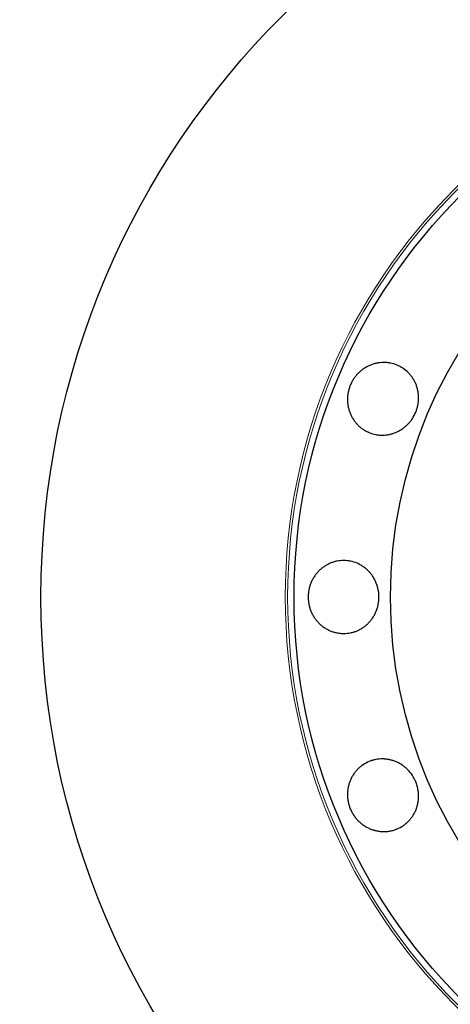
# Model space of a CAD drawing. Header units: inches. Extents: x 0 to 23760, y -13 to 16800.
# Tile 49 of 223: x 6547 to 6583, y 6533 to 6614. Entities that reach past the tile are written whole.
import ezdxf

# ---------------------------------------------------------------- set-up
doc = ezdxf.new("R2010")
doc.units = ezdxf.units.IN
doc.layers.add('254', color=7, linetype='Continuous', true_color=0xffffff)

msp = doc.modelspace()

# ---------------------------------------------------------------- linework, layer by layer
at = {"layer": '254', "color": 2, "linetype": 'Continuous', "lineweight": 25}
for radius in [100, 67.5, 46.681, 38.75]:
    msp.add_circle((6616.739, 6566.235), radius, dxfattribs=at)
at = {"layer": '254', "color": 110, "linetype": 'Continuous', "lineweight": 13}
for radius in [47.403, 47.21]:
    msp.add_circle((6616.739, 6566.235), radius, dxfattribs=at)
at = {"layer": '254', "color": 2, "linetype": 'Continuous', "lineweight": 25}
for points, knots in [([(6574.681, 6583.656), (6574.719, 6583.748), (6574.761, 6583.837), (6574.853, 6584.011), (6574.903, 6584.095), (6575.012, 6584.258), (6575.07, 6584.337), (6575.147, 6584.433), (6575.163, 6584.452), (6575.195, 6584.49), (6575.211, 6584.509), (6575.261, 6584.564), (6575.294, 6584.6), (6575.398, 6584.704), (6575.47, 6584.77), (6575.62, 6584.895), (6575.697, 6584.954), (6575.818, 6585.036), (6575.859, 6585.063), (6575.942, 6585.114), (6575.985, 6585.139), (6576.113, 6585.21), (6576.2, 6585.252), (6576.378, 6585.328), (6576.559, 6585.395), (6576.745, 6585.443), (6576.887, 6585.473), (6576.935, 6585.482), (6577.03, 6585.498), (6577.078, 6585.504), (6577.221, 6585.52), (6577.316, 6585.526), (6577.507, 6585.529), (6577.602, 6585.525), (6577.745, 6585.513), (6577.792, 6585.507), (6577.864, 6585.497), (6577.887, 6585.493), (6577.935, 6585.485), (6577.958, 6585.481), (6578.17, 6585.439), (6578.351, 6585.383), (6578.614, 6585.274), (6578.7, 6585.234), (6578.806, 6585.178), (6578.827, 6585.166), (6578.869, 6585.142), (6578.931, 6585.106), (6579.151, 6584.966), (6579.333, 6584.815), (6579.499, 6584.643), (6579.532, 6584.608), (6579.579, 6584.554), (6579.595, 6584.536), (6579.626, 6584.499), (6579.641, 6584.48), (6579.716, 6584.386), (6579.771, 6584.308), (6579.875, 6584.148), (6579.923, 6584.065), (6580.011, 6583.894), (6580.052, 6583.806), (6580.123, 6583.625), (6580.154, 6583.533), (6580.207, 6583.347), (6580.229, 6583.253), (6580.264, 6583.062), (6580.277, 6582.966), (6580.29, 6582.82), (6580.293, 6582.771), (6580.297, 6582.672), (6580.298, 6582.623), (6580.296, 6582.378), (6580.275, 6582.184), (6580.225, 6581.945), (6580.214, 6581.897), (6580.189, 6581.801), (6580.176, 6581.754), (6580.132, 6581.612), (6580.098, 6581.519), (6579.985, 6581.247), (6579.895, 6581.073), (6579.759, 6580.866), (6579.731, 6580.825), (6579.673, 6580.745), (6579.583, 6580.628), (6579.486, 6580.519), (6579.349, 6580.38), (6579.278, 6580.314), (6579.166, 6580.22), (6579.128, 6580.19), (6579.05, 6580.131), (6579.01, 6580.102), (6578.889, 6580.018), (6578.724, 6579.916), (6578.552, 6579.83), (6578.375, 6579.753), (6578.285, 6579.72), (6578.17, 6579.683), (6578.146, 6579.676), (6578.1, 6579.662), (6578.03, 6579.643), (6577.96, 6579.626), (6577.819, 6579.596), (6577.725, 6579.58), (6577.536, 6579.558), (6577.441, 6579.552), (6577.297, 6579.55), (6577.249, 6579.55), (6577.177, 6579.553), (6577.153, 6579.554), (6577.105, 6579.557), (6576.986, 6579.566), (6576.868, 6579.583), (6576.59, 6579.638), (6576.409, 6579.693), (6576.209, 6579.776), (6576.187, 6579.785), (6576.144, 6579.805), (6576.078, 6579.834), (6575.93, 6579.909), (6575.726, 6580.031), (6575.574, 6580.145), (6575.464, 6580.236), (6575.428, 6580.268), (6575.357, 6580.334), (6575.322, 6580.367), (6575.222, 6580.47), (6575.159, 6580.542), (6575.039, 6580.692), (6574.983, 6580.769), (6574.905, 6580.89), (6574.879, 6580.931), (6574.843, 6580.994), (6574.831, 6581.015), (6574.807, 6581.057), (6574.795, 6581.079), (6574.739, 6581.187), (6574.698, 6581.275), (6574.627, 6581.454), (6574.564, 6581.636), (6574.519, 6581.825), (6574.492, 6581.969), (6574.484, 6582.018), (6574.47, 6582.115), (6574.464, 6582.164), (6574.451, 6582.31), (6574.447, 6582.408), (6574.448, 6582.602), (6574.453, 6582.7), (6574.468, 6582.846), (6574.478, 6582.919), (6574.49, 6582.992), (6574.498, 6583.041), (6574.503, 6583.065), (6574.528, 6583.187), (6574.552, 6583.282), (6574.595, 6583.424), (6574.61, 6583.471), (6574.644, 6583.564), (6574.662, 6583.61), (6574.681, 6583.656)], [0, 0, 0, 0, 0.015625, 0.015625, 0.03125, 0.03125, 0.046875, 0.046875, 0.050781, 0.050781, 0.054688, 0.054688, 0.0625, 0.0625, 0.078125, 0.078125, 0.09375, 0.09375, 0.101563, 0.101563, 0.109375, 0.109375, 0.125, 0.125, 0.140625, 0.15625, 0.15625, 0.164063, 0.164063, 0.171875, 0.171875, 0.1875, 0.1875, 0.203125, 0.203125, 0.210938, 0.210938, 0.214844, 0.214844, 0.21875, 0.21875, 0.25, 0.25, 0.265625, 0.265625, 0.269531, 0.269531, 0.273438, 0.28125, 0.3125, 0.3125, 0.320313, 0.320313, 0.324219, 0.324219, 0.328125, 0.328125, 0.34375, 0.34375, 0.359375, 0.359375, 0.375, 0.375, 0.390625, 0.390625, 0.40625, 0.40625, 0.421875, 0.421875, 0.429688, 0.429688, 0.4375, 0.4375, 0.46875, 0.46875, 0.476563, 0.476563, 0.484375, 0.484375, 0.5, 0.5, 0.53125, 0.53125, 0.539063, 0.539063, 0.546875, 0.5625, 0.5625, 0.578125, 0.578125, 0.585938, 0.585938, 0.59375, 0.59375, 0.609375, 0.625, 0.625, 0.640625, 0.640625, 0.644531, 0.644531, 0.648438, 0.65625, 0.65625, 0.671875, 0.671875, 0.6875, 0.6875, 0.695313, 0.695313, 0.699219, 0.699219, 0.703125, 0.71875, 0.71875, 0.75, 0.75, 0.753906, 0.753906, 0.757813, 0.765625, 0.78125, 0.796875, 0.796875, 0.804688, 0.804688, 0.8125, 0.8125, 0.828125, 0.828125, 0.84375, 0.84375, 0.851563, 0.851563, 0.855469, 0.855469, 0.859375, 0.859375, 0.875, 0.875, 0.890625, 0.90625, 0.90625, 0.914063, 0.914063, 0.921875, 0.921875, 0.9375, 0.9375, 0.953125, 0.953125, 0.960938, 0.964844, 0.964844, 0.96875, 0.96875, 0.984375, 0.984375, 0.992188, 0.992188, 1, 1, 1, 1]), ([(6571.215, 6566.235), (6571.215, 6566.335), (6571.22, 6566.433), (6571.239, 6566.629), (6571.253, 6566.726), (6571.291, 6566.918), (6571.314, 6567.013), (6571.349, 6567.132), (6571.356, 6567.155), (6571.371, 6567.202), (6571.379, 6567.226), (6571.404, 6567.296), (6571.421, 6567.342), (6571.477, 6567.478), (6571.518, 6567.567), (6571.609, 6567.739), (6571.658, 6567.823), (6571.738, 6567.945), (6571.766, 6567.986), (6571.823, 6568.065), (6571.853, 6568.104), (6571.944, 6568.219), (6572.009, 6568.291), (6572.144, 6568.429), (6572.285, 6568.56), (6572.439, 6568.676), (6572.559, 6568.758), (6572.599, 6568.785), (6572.682, 6568.836), (6572.723, 6568.86), (6572.849, 6568.93), (6572.935, 6568.972), (6573.11, 6569.047), (6573.199, 6569.08), (6573.336, 6569.123), (6573.382, 6569.136), (6573.452, 6569.154), (6573.475, 6569.159), (6573.522, 6569.17), (6573.546, 6569.175), (6573.757, 6569.218), (6573.946, 6569.235), (6574.23, 6569.235), (6574.325, 6569.231), (6574.445, 6569.219), (6574.468, 6569.217), (6574.516, 6569.211), (6574.587, 6569.201), (6574.844, 6569.156), (6575.07, 6569.086), (6575.289, 6568.991), (6575.333, 6568.971), (6575.397, 6568.939), (6575.419, 6568.928), (6575.462, 6568.906), (6575.483, 6568.895), (6575.588, 6568.836), (6575.669, 6568.786), (6575.826, 6568.677), (6575.903, 6568.619), (6576.049, 6568.495), (6576.12, 6568.429), (6576.256, 6568.289), (6576.32, 6568.216), (6576.44, 6568.064), (6576.496, 6567.986), (6576.601, 6567.823), (6576.65, 6567.739), (6576.718, 6567.609), (6576.74, 6567.565), (6576.781, 6567.476), (6576.801, 6567.431), (6576.893, 6567.203), (6576.947, 6567.016), (6576.993, 6566.776), (6577.001, 6566.727), (6577.015, 6566.63), (6577.02, 6566.581), (6577.034, 6566.432), (6577.038, 6566.334), (6577.038, 6566.039), (6577.021, 6565.844), (6576.975, 6565.601), (6576.965, 6565.552), (6576.942, 6565.456), (6576.904, 6565.314), (6576.855, 6565.175), (6576.782, 6564.995), (6576.741, 6564.907), (6576.674, 6564.777), (6576.65, 6564.734), (6576.601, 6564.65), (6576.575, 6564.608), (6576.496, 6564.485), (6576.383, 6564.327), (6576.256, 6564.182), (6576.122, 6564.043), (6576.052, 6563.978), (6575.959, 6563.899), (6575.941, 6563.884), (6575.903, 6563.854), (6575.846, 6563.809), (6575.787, 6563.767), (6575.669, 6563.685), (6575.588, 6563.634), (6575.421, 6563.542), (6575.336, 6563.499), (6575.204, 6563.443), (6575.16, 6563.425), (6575.092, 6563.4), (6575.07, 6563.391), (6575.024, 6563.376), (6574.91, 6563.339), (6574.795, 6563.309), (6574.517, 6563.253), (6574.328, 6563.235), (6574.113, 6563.235), (6574.089, 6563.236), (6574.041, 6563.237), (6573.969, 6563.239), (6573.803, 6563.251), (6573.569, 6563.286), (6573.385, 6563.333), (6573.248, 6563.375), (6573.202, 6563.391), (6573.112, 6563.424), (6573.067, 6563.442), (6572.935, 6563.499), (6572.849, 6563.541), (6572.681, 6563.634), (6572.6, 6563.684), (6572.481, 6563.765), (6572.442, 6563.794), (6572.384, 6563.837), (6572.365, 6563.852), (6572.327, 6563.882), (6572.308, 6563.898), (6572.214, 6563.976), (6572.143, 6564.042), (6572.008, 6564.18), (6571.881, 6564.324), (6571.767, 6564.482), (6571.686, 6564.604), (6571.661, 6564.646), (6571.611, 6564.731), (6571.587, 6564.774), (6571.518, 6564.904), (6571.477, 6564.992), (6571.404, 6565.173), (6571.371, 6565.265), (6571.329, 6565.405), (6571.31, 6565.477), (6571.293, 6565.549), (6571.282, 6565.597), (6571.277, 6565.621), (6571.254, 6565.743), (6571.239, 6565.841), (6571.225, 6565.988), (6571.221, 6566.037), (6571.217, 6566.136), (6571.215, 6566.186), (6571.215, 6566.235)], [0, 0, 0, 0, 0.015625, 0.015625, 0.03125, 0.03125, 0.046875, 0.046875, 0.050781, 0.050781, 0.054688, 0.054688, 0.0625, 0.0625, 0.078125, 0.078125, 0.09375, 0.09375, 0.101563, 0.101563, 0.109375, 0.109375, 0.125, 0.125, 0.140625, 0.15625, 0.15625, 0.164063, 0.164063, 0.171875, 0.171875, 0.1875, 0.1875, 0.203125, 0.203125, 0.210938, 0.210938, 0.214844, 0.214844, 0.21875, 0.21875, 0.25, 0.25, 0.265625, 0.265625, 0.269531, 0.269531, 0.273438, 0.28125, 0.3125, 0.3125, 0.320313, 0.320313, 0.324219, 0.324219, 0.328125, 0.328125, 0.34375, 0.34375, 0.359375, 0.359375, 0.375, 0.375, 0.390625, 0.390625, 0.40625, 0.40625, 0.421875, 0.421875, 0.429688, 0.429688, 0.4375, 0.4375, 0.46875, 0.46875, 0.476563, 0.476563, 0.484375, 0.484375, 0.5, 0.5, 0.53125, 0.53125, 0.539063, 0.539063, 0.546875, 0.5625, 0.5625, 0.578125, 0.578125, 0.585938, 0.585938, 0.59375, 0.59375, 0.609375, 0.625, 0.625, 0.640625, 0.640625, 0.644531, 0.644531, 0.648438, 0.65625, 0.65625, 0.671875, 0.671875, 0.6875, 0.6875, 0.695313, 0.695313, 0.699219, 0.699219, 0.703125, 0.71875, 0.71875, 0.75, 0.75, 0.753906, 0.753906, 0.757813, 0.765625, 0.78125, 0.796875, 0.796875, 0.804688, 0.804688, 0.8125, 0.8125, 0.828125, 0.828125, 0.84375, 0.84375, 0.851563, 0.851563, 0.855469, 0.855469, 0.859375, 0.859375, 0.875, 0.875, 0.890625, 0.90625, 0.90625, 0.914063, 0.914063, 0.921875, 0.921875, 0.9375, 0.9375, 0.953125, 0.953125, 0.960938, 0.964844, 0.964844, 0.96875, 0.96875, 0.984375, 0.984375, 0.992188, 0.992188, 1, 1, 1, 1]), ([(6574.681, 6548.814), (6574.642, 6548.906), (6574.609, 6548.999), (6574.552, 6549.187), (6574.528, 6549.282), (6574.489, 6549.474), (6574.474, 6549.571), (6574.461, 6549.693), (6574.459, 6549.718), (6574.455, 6549.767), (6574.453, 6549.792), (6574.449, 6549.866), (6574.448, 6549.915), (6574.447, 6550.063), (6574.451, 6550.16), (6574.469, 6550.354), (6574.482, 6550.45), (6574.509, 6550.594), (6574.519, 6550.642), (6574.542, 6550.737), (6574.554, 6550.785), (6574.595, 6550.926), (6574.627, 6551.017), (6574.699, 6551.197), (6574.779, 6551.371), (6574.877, 6551.538), (6574.956, 6551.659), (6574.984, 6551.699), (6575.04, 6551.778), (6575.069, 6551.816), (6575.159, 6551.929), (6575.222, 6552), (6575.355, 6552.137), (6575.425, 6552.202), (6575.535, 6552.294), (6575.572, 6552.323), (6575.63, 6552.366), (6575.649, 6552.381), (6575.689, 6552.408), (6575.708, 6552.422), (6575.887, 6552.542), (6576.055, 6552.631), (6576.318, 6552.74), (6576.408, 6552.772), (6576.522, 6552.807), (6576.545, 6552.814), (6576.591, 6552.827), (6576.66, 6552.845), (6576.916, 6552.902), (6577.151, 6552.923), (6577.39, 6552.92), (6577.438, 6552.918), (6577.51, 6552.913), (6577.534, 6552.911), (6577.582, 6552.907), (6577.606, 6552.904), (6577.725, 6552.89), (6577.819, 6552.875), (6578.006, 6552.835), (6578.099, 6552.81), (6578.282, 6552.752), (6578.372, 6552.718), (6578.551, 6552.641), (6578.638, 6552.598), (6578.807, 6552.503), (6578.889, 6552.452), (6579.049, 6552.342), (6579.126, 6552.283), (6579.238, 6552.189), (6579.275, 6552.157), (6579.348, 6552.09), (6579.383, 6552.056), (6579.555, 6551.881), (6579.677, 6551.729), (6579.812, 6551.525), (6579.838, 6551.483), (6579.888, 6551.398), (6579.912, 6551.355), (6579.981, 6551.223), (6580.023, 6551.134), (6580.135, 6550.861), (6580.194, 6550.674), (6580.245, 6550.432), (6580.254, 6550.383), (6580.269, 6550.286), (6580.276, 6550.237), (6580.291, 6550.091), (6580.297, 6549.993), (6580.298, 6549.799), (6580.294, 6549.702), (6580.282, 6549.556), (6580.276, 6549.508), (6580.263, 6549.411), (6580.255, 6549.362), (6580.229, 6549.218), (6580.185, 6549.029), (6580.123, 6548.846), (6580.053, 6548.667), (6580.013, 6548.579), (6579.957, 6548.472), (6579.946, 6548.45), (6579.923, 6548.408), (6579.887, 6548.344), (6579.849, 6548.283), (6579.771, 6548.162), (6579.716, 6548.085), (6579.597, 6547.935), (6579.534, 6547.864), (6579.435, 6547.761), (6579.4, 6547.727), (6579.348, 6547.678), (6579.33, 6547.662), (6579.294, 6547.63), (6579.203, 6547.552), (6579.108, 6547.481), (6578.872, 6547.323), (6578.705, 6547.234), (6578.506, 6547.151), (6578.483, 6547.143), (6578.439, 6547.125), (6578.372, 6547.1), (6578.213, 6547.048), (6577.984, 6546.99), (6577.795, 6546.963), (6577.653, 6546.95), (6577.605, 6546.947), (6577.508, 6546.943), (6577.46, 6546.942), (6577.316, 6546.944), (6577.221, 6546.95), (6577.031, 6546.972), (6576.936, 6546.987), (6576.795, 6547.017), (6576.748, 6547.028), (6576.678, 6547.046), (6576.654, 6547.052), (6576.608, 6547.066), (6576.584, 6547.073), (6576.468, 6547.109), (6576.377, 6547.143), (6576.2, 6547.219), (6576.026, 6547.303), (6575.861, 6547.405), (6575.74, 6547.488), (6575.7, 6547.516), (6575.622, 6547.576), (6575.583, 6547.606), (6575.47, 6547.7), (6575.398, 6547.766), (6575.261, 6547.904), (6575.196, 6547.977), (6575.103, 6548.091), (6575.058, 6548.149), (6575.015, 6548.21), (6574.987, 6548.25), (6574.973, 6548.271), (6574.904, 6548.374), (6574.854, 6548.459), (6574.784, 6548.59), (6574.762, 6548.634), (6574.72, 6548.723), (6574.7, 6548.768), (6574.681, 6548.814)], [0, 0, 0, 0, 0.015625, 0.015625, 0.03125, 0.03125, 0.046875, 0.046875, 0.050781, 0.050781, 0.054688, 0.054688, 0.0625, 0.0625, 0.078125, 0.078125, 0.09375, 0.09375, 0.101563, 0.101563, 0.109375, 0.109375, 0.125, 0.125, 0.140625, 0.15625, 0.15625, 0.164063, 0.164063, 0.171875, 0.171875, 0.1875, 0.1875, 0.203125, 0.203125, 0.210938, 0.210938, 0.214844, 0.214844, 0.21875, 0.21875, 0.25, 0.25, 0.265625, 0.265625, 0.269531, 0.269531, 0.273437, 0.28125, 0.3125, 0.3125, 0.320312, 0.320312, 0.324219, 0.324219, 0.328125, 0.328125, 0.34375, 0.34375, 0.359375, 0.359375, 0.375, 0.375, 0.390625, 0.390625, 0.40625, 0.40625, 0.421875, 0.421875, 0.429687, 0.429687, 0.4375, 0.4375, 0.46875, 0.46875, 0.476562, 0.476562, 0.484375, 0.484375, 0.5, 0.5, 0.53125, 0.53125, 0.539062, 0.539062, 0.546875, 0.546875, 0.5625, 0.5625, 0.578125, 0.578125, 0.585937, 0.585937, 0.59375, 0.59375, 0.609375, 0.625, 0.625, 0.640625, 0.640625, 0.644531, 0.644531, 0.648437, 0.65625, 0.65625, 0.671875, 0.671875, 0.6875, 0.6875, 0.695312, 0.695312, 0.699219, 0.699219, 0.703125, 0.71875, 0.71875, 0.75, 0.75, 0.753906, 0.753906, 0.757813, 0.765625, 0.78125, 0.796875, 0.796875, 0.804688, 0.804688, 0.8125, 0.8125, 0.828125, 0.828125, 0.84375, 0.84375, 0.851563, 0.851563, 0.855469, 0.855469, 0.859375, 0.859375, 0.875, 0.875, 0.890625, 0.90625, 0.90625, 0.914063, 0.914063, 0.921875, 0.921875, 0.9375, 0.9375, 0.953125, 0.953125, 0.960938, 0.964844, 0.964844, 0.96875, 0.96875, 0.984375, 0.984375, 0.992188, 0.992188, 1, 1, 1, 1])]:
    msp.add_open_spline(points, degree=3, knots=knots, dxfattribs=at)

doc.saveas('drawing.dxf')
